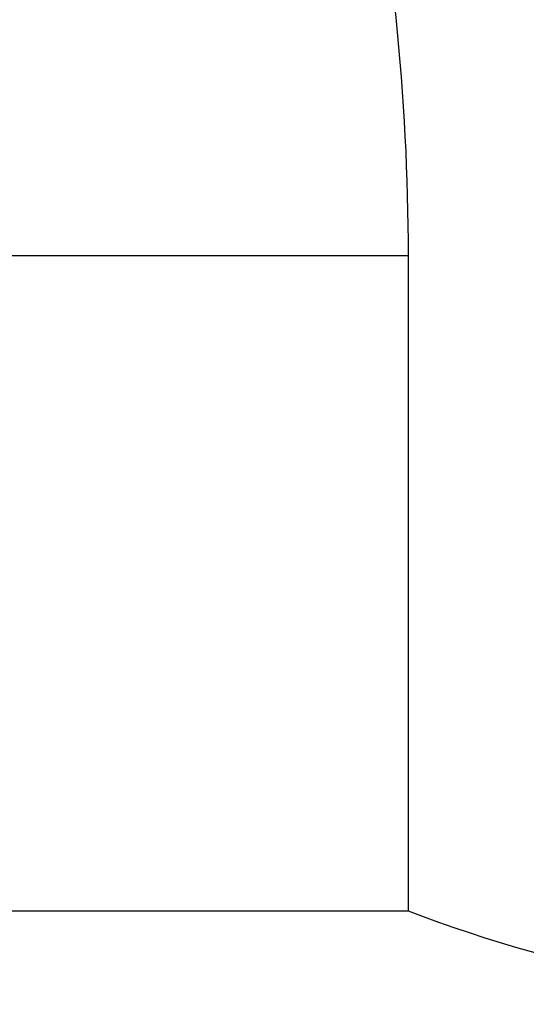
# Model space of a CAD drawing. Header units: millimetres. Extents: x 953 to 1193, y 90 to 173.
# Tile 40 of 44: x 1132.71 to 1134.06, y 108.95 to 111.58. Entities that reach past the tile are written whole.
import ezdxf

# ---------------------------------------------------------------- set-up
doc = ezdxf.new("R2010")
doc.units = ezdxf.units.MM
doc.header["$LTSCALE"] = 0.1
doc.layers.add('OUT', color=3, linetype='CONTINUOUS')

msp = doc.modelspace()

# ---------------------------------------------------------------- linework, layer by layer
at = {"layer": 'OUT', "color": 7}
for p, q in [((1123.6439, 110.9501), (1133.7476, 110.9501)), ((1133.7476, 110.9501), (1133.7476, 109.2001)), ((1123.6439, 109.2001), (1133.7476, 109.2001))]:
    msp.add_line(p, q, dxfattribs=at)
msp.add_arc((1135.0939, 112.7001), 3.75, 248.9605, 291.0395, dxfattribs=at)
msp.add_open_spline([(1131.3768, 120.2834), (1131.4101, 119.9352), (1131.4675, 119.5761), (1131.6146, 118.8543), (1131.7046, 118.4891), (1131.9081, 117.7489), (1132.0218, 117.3739), (1132.2653, 116.6131), (1132.3956, 116.2262), (1132.6613, 115.4495), (1132.7971, 115.0586), (1133.064, 114.2687), (1133.1952, 113.8698), (1133.4349, 113.0583), (1133.5439, 112.6438), (1133.7019, 111.7982), (1133.7476, 111.3747), (1133.7476, 110.9501)], degree=3, knots=[0, 0, 0, 0, 0.125, 0.125, 0.25, 0.25, 0.375, 0.375, 0.5, 0.5, 0.625, 0.625, 0.75, 0.75, 0.875, 0.875, 1, 1, 1, 1], dxfattribs=at)

doc.saveas('drawing.dxf')
